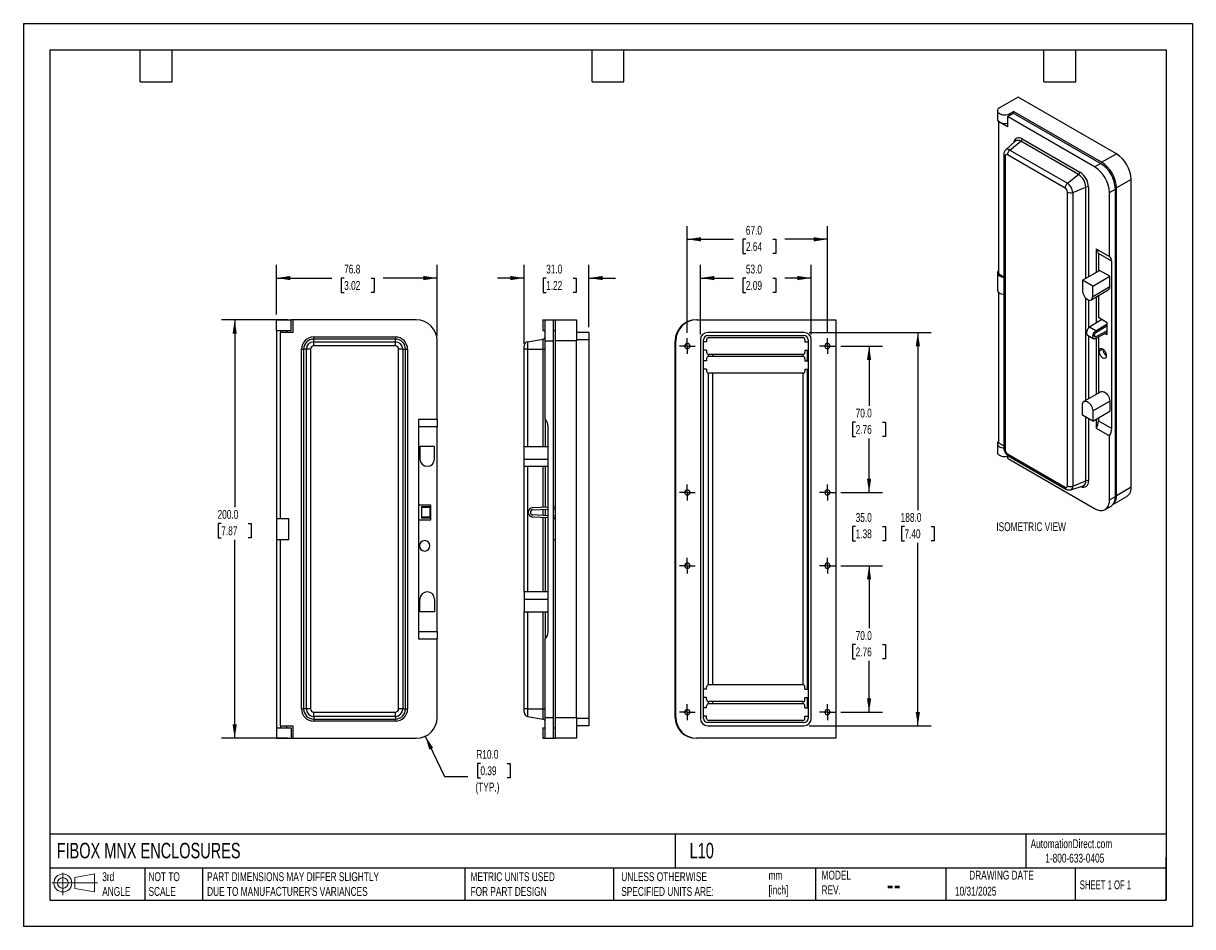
# Model space of a CAD drawing. Header units: millimetres. Extents: x 0 to 559, y 0 to 432.
import ezdxf

# ---------------------------------------------------------------- set-up
doc = ezdxf.new("R2010")
doc.units = ezdxf.units.MM
doc.header["$LTSCALE"] = 2
doc.linetypes.add('CENTERX2', pattern=[20.32, 12.7, -2.54, 2.54, -2.54])
doc.layers.add('CENTER', color=40, linetype='CENTERX2')
doc.layers.add('DIMENSIONS', color=140, linetype='Continuous', lineweight=25)
doc.layers.add('TEXT', color=140, linetype='Continuous', lineweight=25)
doc.styles.add('SLDTEXTSTYLE0', font='TXT', dxfattribs={"width": 0.7})
doc.styles.add('SLDTEXTSTYLE1', font='TXT', dxfattribs={"width": 0.65})
doc.dimstyles.new('SLDDIMSTYLE0', dxfattribs={"dimtxt": 4.316016, "dimasz": 6.604, "dimexe": 0, "dimexo": 0.0625, "dimgap": 1.079004, "dimtad": 0, "dimtih": 1, "dimtoh": 1, "dimdec": 1, "dimrnd": 1e-09, "dimzin": 4, "dimdsep": 46, "dimtxsty": 'SLDTEXTSTYLE0', "dimsah": 1, "dimcen": 0.09, "dimadec": 0, "dimazin": 1, "dimtfac": 1, "dimtdec": 1, "dimtofl": 0, "dimtmove": 0, "dimatfit": 3, "dimfxl": 0, "dimfrac": 2, "dimtolj": 1, "dimtzin": 12, "dimarcsym": 0})
doc.dimstyles.new('SLDDIMSTYLE1', dxfattribs={"dimtxt": 4.316016, "dimasz": 6.604, "dimexe": 0, "dimexo": 0.0625, "dimgap": 1.079004, "dimtad": 0, "dimtih": 1, "dimtoh": 1, "dimdec": 1, "dimrnd": 1e-09, "dimzin": 12, "dimdsep": 46, "dimtxsty": 'SLDTEXTSTYLE0', "dimsah": 1, "dimcen": 0.09, "dimadec": 0, "dimazin": 3, "dimtfac": 1, "dimtdec": 1, "dimtofl": 0, "dimtmove": 0, "dimatfit": 3, "dimfxl": 0, "dimfrac": 2, "dimtolj": 1, "dimtzin": 12, "dimarcsym": 0})
doc.dimstyles.new('SLDDIMSTYLE2', dxfattribs={"dimtxt": 4.316016, "dimasz": 6.604, "dimexe": 0, "dimexo": 0.0625, "dimgap": 1.079004, "dimtad": 0, "dimtih": 1, "dimtoh": 1, "dimdec": 1, "dimrnd": 1e-09, "dimzin": 4, "dimdsep": 46, "dimtxsty": 'SLDTEXTSTYLE0', "dimsah": 1, "dimcen": 0, "dimadec": 0, "dimazin": 1, "dimtfac": 1, "dimtdec": 1, "dimtofl": 0, "dimtmove": 0, "dimatfit": 3, "dimfxl": 0, "dimfrac": 2, "dimtolj": 1, "dimtzin": 12, "dimarcsym": 0})
doc.dimstyles.new('SLDDIMSTYLE3', dxfattribs={"dimtxt": 4.316016, "dimasz": 6.604, "dimexe": 0, "dimexo": 0.0625, "dimgap": 1.079004, "dimtad": 0, "dimtih": 1, "dimtoh": 1, "dimdec": 1, "dimrnd": 1e-09, "dimzin": 4, "dimdsep": 46, "dimtxsty": 'SLDTEXTSTYLE0', "dimsah": 1, "dimcen": 0.09, "dimadec": 0, "dimazin": 1, "dimtfac": 1, "dimtdec": 1, "dimtmove": 0, "dimatfit": 0, "dimfxl": 0, "dimfrac": 2, "dimtolj": 1, "dimtzin": 12, "dimarcsym": 0})

# ---------------------------------------------------------------- blocks, each defined once
blk = doc.blocks.new('Block11')
at = {"color": 7, "linetype": 'Continuous', "lineweight": 18}
for p, q in [((0, 5.76), (21.75, 5.76)), ((5.18, 10.62), (5.18, 0)), ((10.96, 8.33), (20.35, 10.06)), ((10.96, 3.19), (10.96, 8.33)), ((20.35, 10.06), (20.35, 1.46)), ((10.96, 3.19), (20.35, 1.46))]:
    blk.add_line(p, q, dxfattribs=at)
for radius in [4.3, 2.57]:
    blk.add_circle((5.18, 5.76), radius, dxfattribs=at)
blk = doc.blocks.new('Block12')
at = {"color": 7, "linetype": 'Continuous'}
blk.add_blockref('Block11', (0, 0), dxfattribs=at)
blk = doc.blocks.new('_D')
at = {"layer": 'DIMENSIONS'}
for p, q in [((126.25, 290.05), (94.64, 290.05)), ((100.99, 290.05), (100.99, 200.59)), ((94.58, 192.77), (93.13, 192.77)), ((93.13, 192.77), (93.13, 185.91)), ((107.41, 192.77), (108.86, 192.77)), ((108.86, 192.77), (108.86, 185.91)), ((93.13, 185.91), (94.58, 185.91)), ((100.99, 90.05), (100.99, 184.94)), ((108.86, 185.91), (107.41, 185.91)), ((126.25, 90.05), (94.64, 90.05))]:
    blk.add_line(p, q, dxfattribs=at)
for points in [[(100.99, 290.05), (99.98, 283.45), (102.01, 283.45)], [(100.99, 90.05), (102.01, 96.66), (99.98, 96.66)]]:
    blk.add_solid(points, dxfattribs=at)
at = {"layer": 'DIMENSIONS', "char_height": 4.233, "attachment_point": 1, "style": 'SLDTEXTSTYLE0'}
for s, insert in [('200.0', (92.79, 199.19)), ('7.87', (94.58, 191.36))]:
    blk.add_mtext(s, dxfattribs=dict(at, insert=insert))
blk = doc.blocks.new('_D_1')
at = {"layer": 'DIMENSIONS'}
for p, q in [((120.99, 292.59), (120.99, 316.4)), ((197.79, 282.59), (197.79, 316.4)), ((120.99, 310.05), (147.47, 310.05)), ((153.32, 310.05), (151.87, 310.05)), ((151.87, 310.05), (151.87, 303.19)), ((166.14, 310.05), (167.59, 310.05)), ((167.59, 310.05), (167.59, 303.19)), ((197.79, 310.05), (171.99, 310.05)), ((151.87, 303.19), (153.32, 303.19)), ((167.59, 303.19), (166.14, 303.19))]:
    blk.add_line(p, q, dxfattribs=at)
for points in [[(120.99, 310.05), (127.6, 309.04), (127.6, 311.07)], [(197.79, 310.05), (191.19, 311.07), (191.19, 309.04)]]:
    blk.add_solid(points, dxfattribs=at)
at = {"layer": 'DIMENSIONS', "char_height": 4.233, "attachment_point": 1, "style": 'SLDTEXTSTYLE0'}
for s, insert in [('76.8', (153.32, 316.47)), ('3.02', (153.32, 308.65))]:
    blk.add_mtext(s, dxfattribs=dict(at, insert=insert))
blk = doc.blocks.new('_D_2')
at = {"layer": 'DIMENSIONS'}
for p, q in [((192.09, 91.02), (201.24, 71.78)), ((218.43, 78.04), (216.98, 78.04)), ((216.98, 78.04), (216.98, 71.19)), ((231.26, 78.04), (232.7, 78.04)), ((232.7, 78.04), (232.7, 71.19)), ((201.24, 71.78), (212.36, 71.78)), ((216.98, 71.19), (218.43, 71.19)), ((232.7, 71.19), (231.26, 71.19))]:
    blk.add_line(p, q, dxfattribs=at)
blk.add_solid([(192.09, 91.02), (194.01, 84.62), (195.84, 85.49)], dxfattribs=at)
at = {"layer": 'DIMENSIONS', "char_height": 4.233, "attachment_point": 1, "style": 'SLDTEXTSTYLE0'}
for s, insert in [('R10.0', (216.47, 84.47)), ('0.39', (218.43, 76.64)), ('(TYP.)', (216.07, 68.82))]:
    blk.add_mtext(s, dxfattribs=dict(at, insert=insert))
blk = doc.blocks.new('_D_3')
at = {"layer": 'DIMENSIONS'}
for p, q in [((239.31, 278.59), (239.31, 316.4)), ((270.31, 286.59), (270.31, 316.4)), ((239.31, 310.05), (226.61, 310.05)), ((249.85, 310.05), (248.41, 310.05)), ((248.41, 310.05), (248.41, 303.19)), ((262.68, 310.05), (264.13, 310.05)), ((264.13, 310.05), (264.13, 303.19)), ((270.31, 310.05), (283.01, 310.05)), ((248.41, 303.19), (249.85, 303.19)), ((264.13, 303.19), (262.68, 303.19))]:
    blk.add_line(p, q, dxfattribs=at)
for points in [[(239.31, 310.05), (232.71, 311.07), (232.71, 309.04)], [(270.31, 310.05), (276.91, 309.04), (276.91, 311.07)]]:
    blk.add_solid(points, dxfattribs=at)
at = {"layer": 'DIMENSIONS', "char_height": 4.233, "attachment_point": 1, "style": 'SLDTEXTSTYLE0'}
for s, insert in [('31.0', (249.85, 316.47)), ('1.22', (249.85, 308.65))]:
    blk.add_mtext(s, dxfattribs=dict(at, insert=insert))
blk = doc.blocks.new('_D_4')
at = {"layer": 'DIMENSIONS'}
for p, q in [((317.29, 283.88), (317.29, 334.94)), ((384.29, 283.88), (384.29, 334.94)), ((317.29, 328.59), (339.45, 328.59)), ((345.3, 328.59), (343.85, 328.59)), ((343.85, 328.59), (343.85, 321.73)), ((358.13, 328.59), (359.58, 328.59)), ((359.58, 328.59), (359.58, 321.73)), ((384.29, 328.59), (363.97, 328.59)), ((343.85, 321.73), (345.3, 321.73)), ((359.58, 321.73), (358.13, 321.73))]:
    blk.add_line(p, q, dxfattribs=at)
for points in [[(317.29, 328.59), (323.9, 327.57), (323.9, 329.6)], [(384.29, 328.59), (377.69, 329.6), (377.69, 327.57)]]:
    blk.add_solid(points, dxfattribs=at)
at = {"layer": 'DIMENSIONS', "char_height": 4.233, "attachment_point": 1, "style": 'SLDTEXTSTYLE0'}
for s, insert in [('67.0', (345.3, 335.01)), ('2.64', (345.3, 327.18))]:
    blk.add_mtext(s, dxfattribs=dict(at, insert=insert))
blk = doc.blocks.new('_D_5')
at = {"layer": 'DIMENSIONS'}
for p, q in [((323.54, 283.09), (323.54, 316.4)), ((376.54, 283.09), (376.54, 316.4)), ((323.54, 310.05), (339.45, 310.05)), ((345.3, 310.05), (343.85, 310.05)), ((343.85, 310.05), (343.85, 303.19)), ((358.13, 310.05), (359.58, 310.05)), ((359.58, 310.05), (359.58, 303.19)), ((376.54, 310.05), (363.97, 310.05)), ((343.85, 303.19), (345.3, 303.19)), ((359.58, 303.19), (358.13, 303.19))]:
    blk.add_line(p, q, dxfattribs=at)
for points in [[(323.54, 310.05), (330.15, 309.04), (330.15, 311.07)], [(376.54, 310.05), (369.94, 311.07), (369.94, 309.04)]]:
    blk.add_solid(points, dxfattribs=at)
at = {"layer": 'DIMENSIONS', "char_height": 4.233, "attachment_point": 1, "style": 'SLDTEXTSTYLE0'}
for s, insert in [('53.0', (345.3, 316.47)), ('2.09', (345.3, 308.65))]:
    blk.add_mtext(s, dxfattribs=dict(at, insert=insert))
blk = doc.blocks.new('_D_6')
at = {"layer": 'DIMENSIONS'}
for p, q in [((390.62, 277.55), (410.52, 277.55)), ((404.17, 277.55), (404.17, 249.04)), ((397.76, 241.22), (396.31, 241.22)), ((396.31, 241.22), (396.31, 234.36)), ((410.58, 241.22), (412.03, 241.22)), ((412.03, 241.22), (412.03, 234.36)), ((396.31, 234.36), (397.76, 234.36)), ((404.17, 207.55), (404.17, 233.39)), ((412.03, 234.36), (410.58, 234.36)), ((390.62, 207.55), (410.52, 207.55))]:
    blk.add_line(p, q, dxfattribs=at)
for points in [[(404.17, 277.55), (403.16, 270.95), (405.19, 270.95)], [(404.17, 207.55), (405.19, 214.16), (403.16, 214.16)]]:
    blk.add_solid(points, dxfattribs=at)
at = {"layer": 'DIMENSIONS', "char_height": 4.233, "attachment_point": 1, "style": 'SLDTEXTSTYLE0'}
for s, insert in [('70.0', (397.76, 247.64)), ('2.76', (397.76, 239.82))]:
    blk.add_mtext(s, dxfattribs=dict(at, insert=insert))
blk = doc.blocks.new('_D_7')
at = {"layer": 'DIMENSIONS'}
for p, q in [((404.17, 207.55), (404.17, 220.25)), ((390.62, 207.55), (410.52, 207.55)), ((397.76, 191.31), (396.31, 191.31)), ((396.31, 191.31), (396.31, 184.45)), ((410.58, 191.31), (412.03, 191.31)), ((412.03, 191.31), (412.03, 184.45)), ((396.31, 184.45), (397.76, 184.45)), ((412.03, 184.45), (410.58, 184.45)), ((390.62, 172.55), (410.52, 172.55)), ((404.17, 172.55), (404.17, 159.85))]:
    blk.add_line(p, q, dxfattribs=at)
for points in [[(404.17, 207.55), (405.19, 214.16), (403.16, 214.16)], [(404.17, 172.55), (403.16, 165.95), (405.19, 165.95)]]:
    blk.add_solid(points, dxfattribs=at)
at = {"layer": 'DIMENSIONS', "char_height": 4.233, "attachment_point": 1, "style": 'SLDTEXTSTYLE0'}
for s, insert in [('35.0', (397.76, 197.73)), ('1.38', (397.76, 189.91))]:
    blk.add_mtext(s, dxfattribs=dict(at, insert=insert))
blk = doc.blocks.new('_D_8')
at = {"layer": 'DIMENSIONS'}
for p, q in [((390.62, 172.55), (410.52, 172.55)), ((404.17, 172.55), (404.17, 142.67)), ((397.76, 134.84), (396.31, 134.84)), ((396.31, 134.84), (396.31, 127.98)), ((410.58, 134.84), (412.03, 134.84)), ((412.03, 134.84), (412.03, 127.98)), ((396.31, 127.98), (397.76, 127.98)), ((404.17, 102.55), (404.17, 127.02)), ((412.03, 127.98), (410.58, 127.98)), ((390.62, 102.55), (410.52, 102.55))]:
    blk.add_line(p, q, dxfattribs=at)
for points in [[(404.17, 172.55), (403.16, 165.95), (405.19, 165.95)], [(404.17, 102.55), (405.19, 109.16), (403.16, 109.16)]]:
    blk.add_solid(points, dxfattribs=at)
at = {"layer": 'DIMENSIONS', "char_height": 4.233, "attachment_point": 1, "style": 'SLDTEXTSTYLE0'}
for s, insert in [('70.0', (397.76, 141.27)), ('2.76', (397.76, 133.44))]:
    blk.add_mtext(s, dxfattribs=dict(at, insert=insert))
blk = doc.blocks.new('_D_9')
at = {"layer": 'DIMENSIONS'}
for p, q in [((375.58, 284.05), (433.84, 284.05)), ((427.49, 284.05), (427.49, 199.14)), ((421.07, 191.31), (419.62, 191.31)), ((419.62, 191.31), (419.62, 184.45)), ((433.9, 191.31), (435.35, 191.31)), ((435.35, 191.31), (435.35, 184.45)), ((419.62, 184.45), (421.07, 184.45)), ((435.35, 184.45), (433.9, 184.45)), ((427.49, 96.05), (427.49, 183.48)), ((375.58, 96.05), (433.84, 96.05))]:
    blk.add_line(p, q, dxfattribs=at)
for points in [[(427.49, 284.05), (426.47, 277.45), (428.5, 277.45)], [(427.49, 96.05), (428.5, 102.66), (426.47, 102.66)]]:
    blk.add_solid(points, dxfattribs=at)
at = {"layer": 'DIMENSIONS', "char_height": 4.233, "attachment_point": 1, "style": 'SLDTEXTSTYLE0'}
for s, insert in [('188.0', (419.28, 197.73)), ('7.40', (421.07, 189.91))]:
    blk.add_mtext(s, dxfattribs=dict(at, insert=insert))
blk = doc.blocks.new('SW_CENTERMARKSYMBOL_0')
at = {"layer": 'CENTER', "color": 0}
for p, q in [((-2.54, 0), (-3.79, 0)), ((0, 0), (-2.54, 0)), ((0, 2.54), (0, 3.79)), ((0, 0), (0, 2.54)), ((0, 0), (0, -2.54)), ((0, 0), (2.54, 0)), ((2.54, 0), (3.79, 0)), ((0, -2.54), (0, -3.79))]:
    blk.add_line(p, q, dxfattribs=at)
blk = doc.blocks.new('SW_CENTERMARKSYMBOL_1')
at = {"layer": 'CENTER', "color": 0}
for p, q in [((-2.54, 0), (-3.79, 0)), ((0, 0), (-2.54, 0)), ((0, 2.54), (0, 3.79)), ((0, 0), (0, 2.54)), ((0, 0), (0, -2.54)), ((0, 0), (2.54, 0)), ((2.54, 0), (3.79, 0)), ((0, -2.54), (0, -3.79))]:
    blk.add_line(p, q, dxfattribs=at)
blk = doc.blocks.new('SW_CENTERMARKSYMBOL_2')
at = {"layer": 'CENTER', "color": 0}
for p, q in [((-2.54, 0), (-3.79, 0)), ((0, 0), (-2.54, 0)), ((0, 2.54), (0, 3.79)), ((0, 0), (0, 2.54)), ((0, 0), (0, -2.54)), ((0, 0), (2.54, 0)), ((2.54, 0), (3.79, 0)), ((0, -2.54), (0, -3.79))]:
    blk.add_line(p, q, dxfattribs=at)
blk = doc.blocks.new('SW_CENTERMARKSYMBOL_3')
at = {"layer": 'CENTER', "color": 0}
for p, q in [((-2.54, 0), (-3.79, 0)), ((0, 0), (-2.54, 0)), ((0, 2.54), (0, 3.79)), ((0, 0), (0, 2.54)), ((0, 0), (0, -2.54)), ((0, 0), (2.54, 0)), ((2.54, 0), (3.79, 0)), ((0, -2.54), (0, -3.79))]:
    blk.add_line(p, q, dxfattribs=at)
blk = doc.blocks.new('SW_CENTERMARKSYMBOL_4')
at = {"layer": 'CENTER', "color": 0}
for p, q in [((-2.54, 0), (-3.79, 0)), ((0, 0), (-2.54, 0)), ((0, 2.54), (0, 3.79)), ((0, 0), (0, 2.54)), ((0, 0), (0, -2.54)), ((0, 0), (2.54, 0)), ((2.54, 0), (3.79, 0)), ((0, -2.54), (0, -3.79))]:
    blk.add_line(p, q, dxfattribs=at)
blk = doc.blocks.new('SW_CENTERMARKSYMBOL_5')
at = {"layer": 'CENTER', "color": 0}
for p, q in [((-2.54, 0), (-3.79, 0)), ((0, 0), (-2.54, 0)), ((0, 2.54), (0, 3.79)), ((0, 0), (0, 2.54)), ((0, 0), (0, -2.54)), ((0, 0), (2.54, 0)), ((2.54, 0), (3.79, 0)), ((0, -2.54), (0, -3.79))]:
    blk.add_line(p, q, dxfattribs=at)
blk = doc.blocks.new('SW_CENTERMARKSYMBOL_6')
at = {"layer": 'CENTER', "color": 0}
for p, q in [((-2.54, 0), (-3.79, 0)), ((0, 0), (-2.54, 0)), ((0, 2.54), (0, 3.79)), ((0, 0), (0, 2.54)), ((0, 0), (0, -2.54)), ((0, 0), (2.54, 0)), ((2.54, 0), (3.79, 0)), ((0, -2.54), (0, -3.79))]:
    blk.add_line(p, q, dxfattribs=at)
blk = doc.blocks.new('SW_CENTERMARKSYMBOL_7')
at = {"layer": 'CENTER', "color": 0}
for p, q in [((-2.54, 0), (-3.79, 0)), ((0, 0), (-2.54, 0)), ((0, 2.54), (0, 3.79)), ((0, 0), (0, 2.54)), ((0, 0), (0, -2.54)), ((0, 0), (2.54, 0)), ((2.54, 0), (3.79, 0)), ((0, -2.54), (0, -3.79))]:
    blk.add_line(p, q, dxfattribs=at)

msp = doc.modelspace()

# ---------------------------------------------------------------- linework, layer by layer
at = {"color": 7, "linetype": 'Continuous'}
for p, q in [((0, 431.81), (0, 0.01)), ((0, 431.81), (558.8, 431.81)), ((558.8, 431.81), (558.8, 0.01)), ((558.8, 0.01), (0, 0.01))]:
    msp.add_line(p, q, dxfattribs=at)
for p, q in [((475.37, 396.61), (466.53, 391.51)), ((522.39, 369.47), (475.37, 396.61)), ((465.5, 390.08), (465.5, 386)), ((470.28, 387.3), (473.1, 388.94)), ((470.28, 387.3), (470.28, 382.4)), ((511.99, 363.22), (470.28, 387.3)), ((471.48, 388.65), (473.25, 389.67)), ((471.48, 388), (471.48, 388.65)), ((514.82, 364.85), (473.1, 388.94)), ((473.25, 388.86), (473.25, 389.67)), ((515.32, 365.38), (473.25, 389.67)), ((466.03, 384.85), (466.08, 384.88)), ((466.03, 384.85), (466.03, 312.18)), ((470.28, 382.4), (466.03, 384.85)), ((474.05, 375.45), (469.47, 371.29)), ((471.44, 371.26), (476.76, 375.42)), ((504.34, 359.5), (476.76, 375.42)), ((477.35, 376.56), (504.92, 360.64)), ((468.59, 369.16), (468.59, 228.72)), ((497.85, 353.06), (470.28, 368.98)), ((471.44, 371.26), (499.02, 355.34)), ((515.32, 365.38), (522.39, 369.47)), ((522.49, 369.41), (522.92, 369.16)), ((522.92, 369.16), (522.9, 369.15)), ((469.17, 368.34), (469.17, 227.9)), ((511.99, 363.22), (514.82, 364.85)), ((499.02, 355.34), (504.34, 359.5)), ((501.52, 351.02), (507.77, 353.55)), ((507.77, 309.99), (507.77, 353.55)), ((509.05, 353.49), (509.05, 310.73)), ((519.07, 350.97), (521.89, 352.61)), ((521.89, 205.63), (521.89, 352.61)), ((529.46, 357.22), (522.39, 353.14)), ((522.39, 206.16), (522.39, 353.14)), ((529.46, 210.24), (529.46, 357.22)), ((498.95, 210.71), (498.95, 351.15)), ((501.52, 351.02), (501.52, 210.58)), ((519.07, 320.35), (519.07, 350.97)), ((512.7, 324.03), (519.07, 320.35)), ((512.7, 324.03), (512.7, 312.84)), ((520.13, 318.05), (513.76, 321.72)), ((513.76, 321.72), (513.76, 313.45)), ((506.13, 309.04), (514.26, 313.74)), ((519.21, 310.88), (514.26, 313.74)), ((520.13, 238.14), (520.13, 318.05)), ((465.5, 312.51), (465.5, 304.34)), ((466.03, 312.18), (468.59, 310.71)), ((506.13, 309.04), (506.13, 304.14)), ((511.08, 306.19), (506.13, 309.04)), ((511.08, 306.19), (519.21, 310.88)), ((519.21, 305.98), (519.21, 310.88)), ((466.03, 303.27), (466.03, 231.34)), ((510.35, 299.68), (518.48, 304.38)), ((511.08, 301.29), (511.08, 306.19)), ((511.08, 301.29), (519.21, 305.98)), ((507.77, 251.57), (507.77, 300.5)), ((509.05, 299.64), (509.05, 286.1)), ((512.7, 301.04), (512.7, 288.51)), ((513.76, 301.65), (513.76, 291.16)), ((518, 288.71), (513.76, 291.16)), ((120.99, 285.05), (120.99, 290.05)), ((120.99, 290.05), (127.99, 290.05)), ((120.99, 285.05), (127.99, 285.05)), ((120.99, 285.05), (120.99, 195.05)), ((123.04, 285.05), (123.04, 284.05)), ((125.94, 285.05), (125.94, 284.05)), ((127.99, 285.05), (127.99, 290.05)), ((128.79, 290.05), (127.99, 290.05)), ((128.79, 290.05), (128.79, 284.05)), ((187.79, 290.05), (128.79, 290.05)), ((248.31, 290.05), (248.31, 285.05)), ((248.31, 290.05), (249.31, 290.05)), ((248.31, 285.05), (249.31, 285.05)), ((249.31, 290.05), (253.31, 290.05)), ((249.31, 280.05), (249.31, 290.05)), ((253.31, 280.05), (253.31, 290.05)), ((253.31, 290.05), (254.31, 290.05)), ((253.31, 285.05), (254.31, 285.05)), ((254.31, 290.05), (264.31, 290.05)), ((254.31, 280.05), (254.31, 290.05)), ((264.31, 290.05), (264.31, 280.05)), ((321.79, 290.05), (388.29, 290.05)), ((388.29, 290.05), (388.29, 90.05)), ((515.4, 290.21), (509.59, 286.55)), ((512.59, 284.81), (509.59, 286.55)), ((512.59, 284.81), (518, 288.22)), ((512.63, 284.01), (518, 287.41)), ((518, 287.28), (517.9, 287.34)), ((518, 283), (518, 288.71)), ((122.79, 284.05), (122.79, 195.05)), ((128.79, 284.05), (122.79, 284.05)), ((138.79, 281.89), (177.79, 281.89)), ((138.79, 281.89), (138.79, 280.91)), ((138.79, 279.58), (138.79, 280.91)), ((177.79, 280.91), (138.79, 280.91)), ((138.79, 277.61), (138.79, 279.58)), ((138.79, 279.58), (177.79, 279.58)), ((177.79, 281.89), (177.79, 280.91)), ((177.79, 279.58), (177.79, 280.91)), ((177.79, 277.61), (177.79, 279.58)), ((197.79, 242.55), (197.79, 280.05)), ((240.96, 279.58), (248.48, 280.91)), ((240.96, 279.58), (240.96, 276.05)), ((248.48, 276.05), (248.48, 280.91)), ((249.31, 280.05), (253.31, 280.05)), ((249.31, 242.55), (249.31, 280.05)), ((253.31, 100.05), (253.31, 280.05)), ((264.31, 280.05), (254.31, 280.05)), ((254.31, 100.05), (254.31, 280.05)), ((270.31, 284.05), (264.31, 284.05)), ((270.31, 280.55), (264.31, 280.55)), ((264.31, 100.05), (264.31, 280.05)), ((270.31, 284.05), (270.31, 280.55)), ((270.31, 280.55), (270.31, 99.55)), ((311.49, 100.05), (311.49, 280.05)), ((311.79, 100.05), (311.79, 280.05)), ((323.54, 280.55), (323.54, 99.55)), ((325.04, 99.55), (325.04, 280.55)), ((326.54, 279.55), (325.04, 279.55)), ((326.54, 280.55), (326.54, 279.55)), ((373.04, 284.05), (327.04, 284.05)), ((327.04, 282.55), (373.04, 282.55)), ((372.54, 281.55), (327.54, 281.55)), ((373.54, 280.55), (373.54, 279.55)), ((373.54, 279.55), (375.04, 279.55)), ((375.04, 280.55), (375.04, 99.55)), ((376.54, 99.55), (376.54, 280.55)), ((508.54, 282.8), (511.54, 281.07)), ((509.05, 282.5), (509.05, 252.31)), ((512.63, 281.97), (511.78, 282.46)), ((518, 283.97), (512.59, 281.14)), ((518, 284.79), (512.63, 281.97)), ((512.7, 281.19), (512.7, 254.42)), ((513.76, 281.75), (513.76, 255.03)), ((517.12, 283.51), (518, 283)), ((132.96, 276.05), (133.94, 276.05)), ((132.96, 104.05), (132.96, 276.05)), ((135.27, 276.05), (133.94, 276.05)), ((133.94, 276.05), (133.94, 104.05)), ((137.24, 276.05), (135.27, 276.05)), ((135.27, 104.05), (135.27, 276.05)), ((137.24, 276.05), (137.24, 104.05)), ((177.79, 277.61), (138.79, 277.61)), ((181.32, 276.05), (179.35, 276.05)), ((179.35, 104.05), (179.35, 276.05)), ((181.32, 276.05), (181.32, 104.05)), ((181.32, 276.05), (182.65, 276.05)), ((182.65, 104.05), (182.65, 276.05)), ((182.65, 276.05), (183.63, 276.05)), ((183.63, 276.05), (183.63, 104.05)), ((239.31, 276.05), (239.31, 277.61)), ((239.31, 229.55), (239.31, 276.05)), ((240.96, 276.05), (239.31, 276.05)), ((240.96, 276.05), (248.48, 276.05)), ((240.96, 276.05), (240.96, 229.55)), ((248.48, 276.05), (249.31, 276.05)), ((248.48, 229.55), (248.48, 276.05)), ((326.54, 275.55), (325.04, 275.55)), ((326.54, 275.55), (326.54, 274.55)), ((373.54, 275.55), (375.04, 275.55)), ((373.54, 275.55), (373.54, 274.55)), ((374.52, 275.55), (374.52, 270.55)), ((515.88, 276.05), (514.12, 275.03)), ((326.54, 270.55), (325.04, 270.55)), ((326.54, 271.55), (326.54, 270.55)), ((327.46, 272.55), (327.46, 273.55)), ((372.54, 273.55), (327.54, 273.55)), ((372.54, 272.55), (327.54, 272.55)), ((329.49, 272.55), (329.49, 273.55)), ((372.49, 273.55), (372.49, 272.55)), ((373.54, 271.55), (373.54, 270.55)), ((373.54, 270.55), (375.04, 270.55)), ((326.54, 266.55), (325.04, 266.55)), ((326.54, 266.55), (326.54, 265.55)), ((327.46, 115.55), (327.46, 264.55)), ((372.54, 264.55), (327.54, 264.55)), ((329.49, 115.55), (329.49, 264.55)), ((372.49, 264.55), (372.49, 115.55)), ((373.54, 266.55), (375.04, 266.55)), ((373.54, 266.55), (373.54, 265.55)), ((374.52, 266.55), (374.52, 113.55)), ((514.98, 255.73), (506.85, 251.04)), ((506.13, 244.54), (506.13, 249.44)), ((511.08, 246.58), (519.21, 251.27)), ((511.08, 246.58), (511.08, 241.68)), ((511.08, 241.68), (519.21, 246.37)), ((519.21, 251.27), (519.21, 246.37)), ((188.79, 242.55), (197.79, 242.55)), ((188.79, 242.55), (188.79, 137.55)), ((197.79, 242.55), (197.79, 238.98)), ((249.31, 242.55), (249.31, 229.55)), ((511.08, 241.68), (506.13, 244.54)), ((507.77, 213.11), (507.77, 243.59)), ((509.05, 242.85), (509.05, 213.04)), ((512.7, 242.62), (512.7, 238.29)), ((513.76, 243.23), (513.76, 241.82)), ((513.76, 241.82), (520.13, 238.14)), ((197.79, 238.98), (188.79, 238.98)), ((197.79, 141.12), (197.79, 238.98)), ((250.81, 141.12), (250.81, 238.98)), ((512.7, 238.29), (519.07, 234.62)), ((189.49, 229.55), (189.49, 223.55)), ((196.49, 229.55), (189.49, 229.55)), ((196.49, 223.55), (196.49, 229.55)), ((239.31, 223.55), (239.31, 229.55)), ((239.31, 229.55), (250.81, 229.55)), ((465.5, 230.85), (465.5, 226.77)), ((466.03, 231.34), (468.59, 229.87)), ((519.07, 204), (519.07, 234.62)), ((239.31, 220.05), (239.31, 223.55)), ((239.31, 223.55), (250.81, 223.55)), ((470.28, 225.99), (497.85, 210.07)), ((470.28, 225.35), (470.28, 224)), ((470.28, 224), (511.99, 199.91)), ((470.69, 225.07), (498.27, 209.16)), ((239.31, 220.05), (250.81, 220.05)), ((239.31, 160.05), (239.31, 220.05)), ((240.96, 220.05), (240.96, 160.05)), ((248.48, 200.53), (248.48, 220.05)), ((249.31, 220.05), (249.31, 200.57)), ((501.52, 210.58), (507.77, 213.11)), ((500.55, 208.86), (506.44, 210.74)), ((522.39, 206.16), (529.46, 210.24)), ((194.79, 201.55), (188.79, 201.55)), ((194.79, 194.55), (194.79, 201.55)), ((519.07, 204), (521.89, 205.63)), ((520.74, 201.82), (527.39, 205.66)), ((190.24, 200.8), (194.49, 200.8)), ((190.24, 200.8), (190.24, 200.3)), ((194.49, 200.3), (190.24, 200.3)), ((190.24, 200.3), (190.24, 195.8)), ((194.49, 195.8), (190.24, 195.8)), ((190.24, 195.8), (190.24, 195.3)), ((194.49, 200.3), (194.49, 200.8)), ((194.49, 195.8), (194.49, 200.3)), ((194.49, 195.3), (194.49, 195.8)), ((243.46, 200.3), (250.81, 200.64)), ((250.81, 195.46), (243.46, 195.8)), ((243.5, 199.3), (250.81, 199.64)), ((250.81, 196.46), (243.5, 196.8)), ((248.48, 196.57), (248.48, 199.53)), ((249.31, 199.57), (249.31, 196.53)), ((253.31, 200.76), (254.31, 200.8)), ((253.31, 199.76), (254.31, 199.8)), ((254.31, 196.3), (253.31, 196.35)), ((516.99, 199.42), (519.82, 201.05)), ((120.99, 195.05), (120.99, 185.05)), ((120.99, 195.05), (126.94, 195.05)), ((126.94, 185.05), (126.94, 195.05)), ((188.79, 194.55), (194.79, 194.55)), ((194.49, 195.3), (190.24, 195.3)), ((248.48, 160.05), (248.48, 195.57)), ((249.31, 195.53), (249.31, 160.05)), ((254.31, 195.3), (253.31, 195.35)), ((253.31, 195.05), (254.31, 195.05)), ((120.99, 185.05), (126.94, 185.05)), ((120.99, 185.05), (120.99, 95.05)), ((122.79, 185.05), (122.79, 96.05)), ((253.31, 185.05), (254.31, 185.05)), ((189.49, 150.55), (189.49, 156.55)), ((196.49, 156.55), (196.49, 150.55)), ((250.81, 160.05), (239.31, 160.05)), ((239.31, 160.05), (239.31, 156.55)), ((239.31, 156.55), (239.31, 150.55)), ((239.31, 156.55), (250.81, 156.55)), ((196.49, 150.55), (189.49, 150.55)), ((239.31, 150.55), (250.81, 150.55)), ((239.31, 104.05), (239.31, 150.55)), ((240.96, 150.55), (240.96, 104.05)), ((248.48, 104.05), (248.48, 150.55)), ((249.31, 150.55), (249.31, 137.55)), ((188.79, 141.12), (197.79, 141.12)), ((197.79, 141.12), (197.79, 137.55)), ((188.79, 137.55), (197.79, 137.55)), ((197.79, 100.05), (197.79, 137.55)), ((249.31, 100.05), (249.31, 137.55)), ((326.54, 113.55), (325.04, 113.55)), ((326.54, 113.55), (326.54, 114.55)), ((372.54, 115.55), (327.54, 115.55)), ((373.54, 113.55), (373.54, 114.55)), ((373.54, 113.55), (375.04, 113.55)), ((326.54, 109.55), (325.04, 109.55)), ((326.54, 108.55), (326.54, 109.55)), ((327.46, 106.55), (327.46, 107.55)), ((372.54, 107.55), (327.54, 107.55)), ((372.54, 106.55), (327.54, 106.55)), ((329.49, 106.55), (329.49, 107.55)), ((372.49, 107.55), (372.49, 106.55)), ((373.54, 109.55), (375.04, 109.55)), ((373.54, 108.55), (373.54, 109.55)), ((374.52, 109.55), (374.52, 104.55)), ((132.96, 104.05), (133.94, 104.05)), ((135.27, 104.05), (133.94, 104.05)), ((137.24, 104.05), (135.27, 104.05)), ((138.79, 102.49), (177.79, 102.49)), ((138.79, 100.52), (138.79, 102.49)), ((177.79, 100.52), (177.79, 102.49)), ((181.32, 104.05), (179.35, 104.05)), ((181.32, 104.05), (182.65, 104.05)), ((182.65, 104.05), (183.63, 104.05)), ((239.31, 102.49), (239.31, 104.05)), ((240.96, 104.05), (239.31, 104.05)), ((240.96, 104.05), (240.96, 100.52)), ((240.96, 104.05), (248.48, 104.05)), ((248.48, 99.2), (248.48, 104.05)), ((248.48, 104.05), (249.31, 104.05)), ((326.54, 104.55), (325.04, 104.55)), ((326.54, 104.55), (326.54, 105.55)), ((373.54, 104.55), (373.54, 105.55)), ((373.54, 104.55), (375.04, 104.55)), ((120.99, 95.05), (120.99, 90.05)), ((120.99, 95.05), (127.99, 95.05)), ((122.79, 96.05), (128.79, 96.05)), ((123.04, 95.05), (123.04, 96.05)), ((125.94, 95.05), (125.94, 96.05)), ((127.99, 95.05), (127.99, 90.05)), ((128.79, 96.05), (128.79, 90.05)), ((177.79, 100.52), (138.79, 100.52)), ((138.79, 100.52), (138.79, 99.2)), ((138.79, 99.2), (177.79, 99.2)), ((138.79, 99.2), (138.79, 98.21)), ((177.79, 98.21), (138.79, 98.21)), ((177.79, 100.52), (177.79, 99.2)), ((177.79, 99.2), (177.79, 98.21)), ((240.96, 100.52), (248.48, 99.2)), ((248.31, 95.05), (248.31, 90.05)), ((248.31, 95.05), (249.31, 95.05)), ((249.31, 90.05), (249.31, 100.05)), ((249.31, 100.05), (253.31, 100.05)), ((253.31, 90.05), (253.31, 100.05)), ((253.31, 95.05), (254.31, 95.05)), ((254.31, 100.05), (264.31, 100.05)), ((254.31, 90.05), (254.31, 100.05)), ((264.31, 100.05), (264.31, 90.05)), ((270.31, 99.55), (264.31, 99.55)), ((270.31, 96.05), (264.31, 96.05)), ((270.31, 99.55), (270.31, 96.05)), ((326.54, 100.55), (325.04, 100.55)), ((326.54, 99.55), (326.54, 100.55)), ((373.04, 97.55), (327.04, 97.55)), ((327.04, 96.05), (373.04, 96.05)), ((372.54, 98.55), (327.54, 98.55)), ((373.54, 100.55), (375.04, 100.55)), ((373.54, 99.55), (373.54, 100.55)), ((120.99, 90.05), (127.99, 90.05)), ((127.99, 90.05), (128.79, 90.05)), ((128.79, 90.05), (187.79, 90.05)), ((248.31, 90.05), (249.31, 90.05)), ((249.31, 90.05), (253.31, 90.05)), ((253.31, 90.05), (254.31, 90.05)), ((264.31, 90.05), (254.31, 90.05)), ((388.29, 90.05), (321.79, 90.05))]:
    msp.add_line(p, q)
at = {"flags": 128}
for points in [[(466.53, 391.51), (466.07, 391.18), (465.73, 390.8), (465.55, 390.4), (465.51, 389.97), (465.62, 389.56), (465.88, 389.16), (466.28, 388.81), (466.8, 388.51), (467.41, 388.28), (468.1, 388.13), (468.82, 388.06), (469.55, 388.08), (470.26, 388.19), (470.91, 388.39), (471.48, 388.65)], [(465.5, 386), (465.51, 385.89), (465.62, 385.47), (465.88, 385.08), (466.28, 384.73), (466.8, 384.43), (467.41, 384.2), (468.1, 384.05), (468.82, 383.98), (469.55, 384), (470.26, 384.11), (470.28, 384.11)], [(522.92, 369.16), (523.4, 368.82), (523.67, 368.59)], [(466.03, 313.58), (465.73, 313.22), (465.54, 312.8), (465.51, 312.37), (465.64, 311.95), (465.92, 311.55), (466.34, 311.2), (466.88, 310.9), (467.52, 310.68), (468.23, 310.54), (468.59, 310.5)], [(465.5, 304.34), (465.51, 304.21), (465.64, 303.78), (465.92, 303.38), (466.34, 303.03), (466.88, 302.73), (467.52, 302.51), (468.23, 302.37), (468.59, 302.34)], [(506.13, 304.14), (506.18, 303.52), (506.34, 302.86), (506.6, 302.19), (506.94, 301.55), (507.36, 300.95), (507.84, 300.44), (508.34, 300.02), (508.86, 299.72), (509.37, 299.56), (509.84, 299.53), (510.26, 299.64), (510.6, 299.88), (510.86, 300.25), (511.02, 300.72), (511.08, 301.29)], [(509.59, 286.55), (509.16, 286.2), (508.76, 285.75), (508.44, 285.22), (508.21, 284.65), (508.09, 284.1), (508.09, 283.59), (508.21, 283.17), (508.44, 282.87), (508.54, 282.8)], [(512.59, 281.14), (512.16, 280.98), (511.77, 280.98), (511.44, 281.14), (511.21, 281.43), (511.09, 281.85), (511.09, 282.36), (511.21, 282.92), (511.44, 283.48), (511.77, 284.01), (512.16, 284.47), (512.59, 284.81)], [(512.63, 281.97), (512.3, 281.87), (512.03, 281.94), (511.85, 282.16), (511.78, 282.51), (511.85, 282.92), (512.03, 283.35), (512.3, 283.73), (512.63, 284.01)], [(517.65, 272.99), (517.59, 273.56), (517.41, 274.15), (517.13, 274.73), (516.77, 275.27), (516.34, 275.72), (515.88, 276.05), (515.43, 276.25), (515, 276.29), (514.63, 276.18), (514.35, 275.92), (514.18, 275.53), (514.12, 275.03)], [(514.12, 275.03), (514.18, 274.47), (514.35, 273.88), (514.63, 273.29), (515, 272.76), (515.43, 272.31), (515.88, 271.97), (516.34, 271.78), (516.77, 271.73), (517.13, 271.85), (517.41, 272.11), (517.59, 272.5), (517.65, 272.99)], [(514.98, 255.73), (515.08, 255.78), (515.49, 255.89), (515.97, 255.86), (516.47, 255.69), (516.99, 255.39), (517.5, 254.98), (517.97, 254.46), (518.39, 253.87), (518.73, 253.23), (518.99, 252.56), (519.15, 251.9), (519.21, 251.27)], [(506.13, 249.44), (506.18, 250), (506.34, 250.47), (506.6, 250.84), (506.94, 251.09), (507.36, 251.2), (507.84, 251.17), (508.34, 251), (508.86, 250.7), (509.37, 250.28), (509.84, 249.77), (510.26, 249.17), (510.6, 248.53), (510.86, 247.86), (511.02, 247.2), (511.08, 246.58)], [(466.03, 231.92), (465.73, 231.58), (465.55, 231.17), (465.51, 230.75), (465.62, 230.33), (465.88, 229.94), (466.28, 229.58), (466.8, 229.28), (467.41, 229.05), (468.1, 228.9), (468.59, 228.85)], [(465.5, 226.77), (465.51, 226.67), (465.62, 226.25), (465.88, 225.85), (466.28, 225.5), (466.8, 225.2), (467.41, 224.97), (468.1, 224.82), (468.82, 224.75), (469.55, 224.78), (470.26, 224.89), (470.28, 224.89)], [(511.99, 199.91), (512.92, 199.45), (513.82, 199.13), (514.7, 198.97), (515.53, 198.96), (516.3, 199.11), (516.99, 199.42), (517.6, 199.87), (518.12, 200.46), (518.53, 201.18), (518.82, 202.02), (519.01, 202.96), (519.07, 204)]]:
    msp.add_lwpolyline(points, dxfattribs=at)
for centre, radius, start, end in [((475.75, 374.64), 2.5, 50.2136, 178.1419), ((475.39, 373.67), 2.22, 51.7617, 126.8522), ((475.78, 376.64), 1.56, 308.6908, 357.0927), ((469.56, 369.24), 0.979, 184.7577, 246.5402), ((469.84, 368.45), 0.681, 50.7967, 189.214), ((470.44, 369.95), 1.65, 52.7743, 126.2109), ((473.4, 368.82), 3.13, 128.6908, 177.0927), ((514.11, 356.52), 15.37, 2.6055, 57.3945), ((506.54, 351.91), 15.37, 2.6055, 57.3945), ((507.04, 352.44), 15.37, 2.6055, 57.3945), ((503.36, 360.72), 1.56, 308.6908, 357.0927), ((500.32, 353.21), 7.46, 2.6055, 57.3945), ((500.13, 353.1), 8.93, 2.4764, 57.5236), ((503.71, 350.27), 15.37, 2.6055, 57.3945), ((500.98, 352.9), 3.13, 128.6908, 177.0927), ((496.56, 351.04), 2.4, 2.6055, 57.3945), ((496.1, 350.78), 5.42, 2.6055, 57.3945), ((508.34, 352.09), 1.56, 62.9112, 111.3061), ((500.38, 353.94), 3.13, 242.9112, 291.3061), ((511.25, 321.97), 2.52, 354.3824, 53.5461), ((517.64, 318.3), 2.5, 354.2357, 55.2155), ((517.47, 305.8), 1.74, 305.3259, 5.9863), ((187.79, 280.05), 10, 0, 90), ((321.49, 280.05), 10, 90, 180), ((321.79, 280.05), 10, 90, 180), ((138.79, 276.05), 5.84, 90, 180), ((138.79, 276.05), 4.85, 90, 180), ((138.79, 276.05), 3.53, 90, 180), ((177.79, 276.05), 5.84, 0, 90), ((177.79, 276.05), 4.85, 0, 90), ((177.79, 276.05), 3.53, 0, 90), ((241.31, 277.61), 2, 100, 180), ((248.31, 281.89), 1, 280, 0), ((327.04, 280.55), 3.5, 90, 180), ((327.04, 280.55), 2, 90, 180), ((327.54, 280.55), 1, 90, 180), ((372.54, 280.55), 1, 0, 90), ((373.04, 280.55), 3.5, 0, 90), ((373.04, 280.55), 2, 0, 90), ((138.79, 276.05), 1.56, 90, 180), ((177.79, 276.05), 1.56, 0, 90), ((317.29, 277.55), 1.25, 0, 180), ((317.29, 277.55), 1.25, 180, 0), ((327.54, 274.55), 1, 180, 270), ((372.54, 274.55), 1, 270, 0), ((384.29, 277.55), 1.25, 0, 180), ((384.29, 277.55), 1.25, 180, 0), ((519.67, 276.2), 3.79, 182.2186, 237.7814), ((327.54, 271.55), 1, 90, 180), ((372.54, 271.55), 1, 0, 90), ((327.54, 265.55), 1, 180, 270), ((372.54, 265.55), 1, 270, 0), ((245.81, 238.98), 5, 0, 45.573), ((506.53, 242.07), 7.24, 328.5207, 358.0129), ((512.89, 238.39), 7.24, 328.5207, 358.0129), ((192.99, 223.55), 3.5, 180, 0), ((469.56, 228.8), 0.979, 184.7823, 246.5379), ((471.57, 228.01), 2.4, 182.6055, 237.3945), ((471.28, 225.89), 1, 174.3376, 234.3502), ((506.59, 212.61), 2.5, 241.7174, 9.9323), ((505.51, 212.82), 2.28, 294.1887, 7.1999), ((508.34, 211.65), 1.56, 62.9112, 111.3061), ((317.29, 207.55), 1.25, 0, 180), ((317.29, 207.55), 1.25, 180, 0), ((384.29, 207.55), 1.25, 0, 180), ((384.29, 207.55), 1.25, 180, 0), ((498.28, 210.6), 0.681, 230.7967, 9.214), ((498.85, 209.97), 1, 174.3349, 234.3815), ((500.38, 213.49), 3.13, 242.9112, 291.3061), ((499.92, 210.35), 1.62, 293.0493, 8.2502), ((524.72, 209.63), 4.78, 303.9367, 7.3755), ((516.86, 205.15), 5.05, 305.8415, 5.4707), ((517.07, 205.73), 5.33, 315.1155, 4.6476), ((243.56, 198.05), 2.25, 92.6491, 267.3509), ((243.56, 198.05), 1.25, 92.6491, 267.3509), ((191.79, 182.05), 2.5, 0, 180), ((191.79, 182.05), 2.5, 180, 0), ((317.29, 172.55), 1.25, 0, 180), ((384.29, 172.55), 1.25, 0, 180), ((317.29, 172.55), 1.25, 180, 0), ((384.29, 172.55), 1.25, 180, 0), ((192.99, 156.55), 3.5, 0, 180), ((245.81, 141.12), 5, 314.427, 0), ((327.54, 114.55), 1, 90, 180), ((372.54, 114.55), 1, 0, 90), ((327.54, 108.55), 1, 180, 270), ((327.54, 105.55), 1, 90, 180), ((372.54, 108.55), 1, 270, 0), ((372.54, 105.55), 1, 0, 90), ((138.79, 104.05), 5.84, 180, 270), ((138.79, 104.05), 4.85, 180, 270), ((138.79, 104.05), 3.53, 180, 270), ((138.79, 104.05), 1.56, 180, 270), ((177.79, 104.05), 1.56, 270, 0), ((177.79, 104.05), 3.53, 270, 0), ((177.79, 104.05), 4.85, 270, 0), ((177.79, 104.05), 5.84, 270, 0), ((241.31, 102.49), 2, 180, 260), ((317.29, 102.55), 1.25, 0, 180), ((317.29, 102.55), 1.25, 180, 0), ((384.29, 102.55), 1.25, 0, 180), ((384.29, 102.55), 1.25, 180, 0), ((187.79, 100.05), 10, 270, 0), ((248.31, 98.21), 1, 0, 80), ((321.49, 100.05), 10, 180, 270), ((321.79, 100.05), 10, 180, 270), ((327.04, 99.55), 3.5, 180, 270), ((327.04, 99.55), 2, 180, 270), ((327.54, 99.55), 1, 180, 270), ((372.54, 99.55), 1, 270, 0), ((373.04, 99.55), 2, 270, 0), ((373.04, 99.55), 3.5, 270, 0)]:
    msp.add_arc(centre, radius, start, end)
for points, knots in [([(469.47, 371.27), (469.37, 371.17), (469.14, 370.96), (468.88, 370.53), (468.68, 370.02), (468.6, 369.55), (468.59, 369.26), (468.59, 369.16)], [0, 0, 0, 0, 0.168977, 0.400295, 0.631057, 0.8676, 1, 1, 1, 1]), ([(468.59, 228.72), (468.59, 228.57), (468.61, 228.21), (468.73, 227.63), (468.97, 226.99), (469.31, 226.38), (469.74, 225.82), (470.21, 225.38), (470.55, 225.16), (470.69, 225.07)], [0, 0, 0, 0, 0.103876, 0.253569, 0.406556, 0.561578, 0.719745, 0.883365, 1, 1, 1, 1]), ([(498.27, 209.16), (498.41, 209.08), (498.72, 208.92), (499.24, 208.77), (499.8, 208.72), (500.25, 208.76), (500.48, 208.85), (500.54, 208.87)], [0, 0, 0, 0, 0.199258, 0.446353, 0.684177, 0.91729, 1, 1, 1, 1])]:
    msp.add_open_spline(points, degree=3, knots=knots)
at = {"layer": 'TEXT'}
for p, q in [((12.7, 419.1), (546.1, 419.1)), ((12.7, 419.1), (12.7, 12.7)), ((55.88, 403.86), (55.88, 419.1)), ((71.12, 403.86), (71.12, 419.1)), ((271.78, 403.86), (271.78, 419.1)), ((287.02, 403.86), (287.02, 419.1)), ((487.68, 403.86), (487.68, 419.1)), ((502.92, 403.86), (502.92, 419.1)), ((546.1, 419.1), (546.1, 12.7)), ((55.88, 403.86), (71.12, 403.86)), ((271.78, 403.86), (287.02, 403.86)), ((487.68, 403.86), (502.92, 403.86)), ((546.1, 44.25), (12.7, 44.25)), ((311.52, 44.25), (311.52, 27.94)), ((479.15, 44.25), (479.15, 27.94)), ((546.1, 12.7), (546.1, 33.02)), ((546.1, 27.94), (12.7, 27.94)), ((58.09, 27.94), (58.09, 12.7)), ((85.67, 27.94), (85.67, 12.7)), ((210.97, 27.94), (210.97, 12.7)), ((282, 27.94), (282, 12.7)), ((378.6, 27.94), (378.6, 12.7)), ((440.93, 27.94), (440.93, 12.7)), ((502.7, 27.94), (502.7, 12.7)), ((12.7, 12.7), (546.1, 12.7))]:
    msp.add_line(p, q, dxfattribs=at)

# ---------------------------------------------------------------- block references
at = {"layer": 'CENTER'}
for name, p in [('SW_CENTERMARKSYMBOL_0', (317.29, 277.55)), ('SW_CENTERMARKSYMBOL_1', (384.29, 277.55)), ('SW_CENTERMARKSYMBOL_2', (317.29, 207.55)), ('SW_CENTERMARKSYMBOL_3', (384.29, 207.55)), ('SW_CENTERMARKSYMBOL_5', (317.29, 172.55)), ('SW_CENTERMARKSYMBOL_4', (384.29, 172.55)), ('SW_CENTERMARKSYMBOL_6', (317.29, 102.55)), ('SW_CENTERMARKSYMBOL_7', (384.29, 102.55))]:
    msp.add_blockref(name, p, dxfattribs=at)
at = {"layer": 'TEXT'}
msp.add_blockref('Block12', (13.68, 15.11), dxfattribs=at)

# ---------------------------------------------------------------- texts
at = {"color": 179, "linetype": 'Continuous', "lineweight": 18, "char_height": 4.2333, "attachment_point": 1, "style": 'SLDTEXTSTYLE0'}
for s, insert in [('AutomationDirect.com', (481.39, 41.75)), ('1-800-633-0405', (488.38, 34.87))]:
    msp.add_mtext(s, dxfattribs=dict(at, insert=insert))
at = {"layer": 'DIMENSIONS', "insert": (465.01, 193.31), "char_height": 4.2333, "attachment_point": 1, "style": 'SLDTEXTSTYLE0'}
msp.add_mtext('ISOMETRIC VIEW', dxfattribs=at)
at = {"layer": 'TEXT'}
for s, insert, char_height, attachment_point, style in [('FIBOX MNX ENCLOSURES', (15.93, 40.05), 7.4083, 1, 'SLDTEXTSTYLE0'), ('L10', (318.42, 40.05), 7.408, 1, 'SLDTEXTSTYLE0'), ('3rd^JANGLE', (37.7, 25.99), 4.233, 1, 'SLDTEXTSTYLE0'), ('NOT TO^JSCALE', (59.81, 25.99), 4.2333, 1, 'SLDTEXTSTYLE0'), ("PART DIMENSIONS MAY DIFFER SLIGHTLY ^JDUE TO MANUFACTURER'S VARIANCES", (87.83, 25.99), 4.2333, 1, 'SLDTEXTSTYLE0'), ('METRIC UNITS USED ^JFOR PART DESIGN', (213.71, 25.99), 4.2333, 1, 'SLDTEXTSTYLE0'), ('UNLESS OTHERWISE ^JSPECIFIED UNITS ARE:', (285.74, 25.99), 4.2333, 1, 'SLDTEXTSTYLE0'), ('mm^J[inch]', (356.13, 26.66), 4.233, 1, 'SLDTEXTSTYLE0'), ('MODEL ^JREV.', (381.47, 26.73), 4.2333, 1, 'SLDTEXTSTYLE0'), ('DRAWING DATE', (467.45, 26.73), 4.2333, 2, 'SLDTEXTSTYLE0'), ('--', (412.6, 25.47), 10.583, 1, 'SLDTEXTSTYLE0'), ('10/31/2025', (445.23, 19.07), 4.233, 1, 'SLDTEXTSTYLE0'), ('SHEET 1 OF 1', (504.88, 22.1), 4.2333, 1, 'SLDTEXTSTYLE1')]:
    msp.add_mtext(s, dxfattribs=dict(at, insert=insert, char_height=char_height, attachment_point=attachment_point, style=style))

# ---------------------------------------------------------------- dimensions: what is measured, and where the dimension line sits
at = {"layer": 'DIMENSIONS'}
for base, p1, p2, picture, middle in [((317.29, 328.59), (384.29, 281.34), (317.29, 281.34), '_D_4', (351.71, 328.59)), ((376.54, 310.05), (323.54, 280.55), (376.54, 280.55), '_D_5', (351.71, 310.05))]:
    dim = msp.add_linear_dim(base=base, p1=p1, p2=p2, dimstyle='SLDDIMSTYLE0', dxfattribs=at)
    dim.commit()
    dim.dimension.update_dxf_attribs({"geometry": picture, "text_midpoint": middle, "dimtype": 160})
for base, p1, p2, angle, dimstyle, picture, middle in [((197.79, 310.05), (120.99, 290.05), (197.79, 280.05), 0, 'SLDDIMSTYLE1', '_D_1', (159.73, 310.05)), ((270.31, 310.05), (239.31, 276.05), (270.31, 284.05), 0, 'SLDDIMSTYLE3', '_D_3', (256.27, 310.05)), ((100.99, 90.05), (128.79, 290.05), (128.79, 90.05), 90, 'SLDDIMSTYLE0', '_D', (100.99, 192.77)), ((427.49, 96.05), (373.04, 284.05), (373.04, 96.05), 90, 'SLDDIMSTYLE0', '_D_9', (427.49, 191.31)), ((404.17, 207.55), (388.08, 277.55), (388.08, 207.55), 90, 'SLDDIMSTYLE0', '_D_6', (404.17, 241.22)), ((404.17, 172.55), (388.08, 207.55), (388.08, 172.55), 90, 'SLDDIMSTYLE3', '_D_7', (404.17, 191.31)), ((404.17, 102.55), (388.08, 172.55), (388.08, 102.55), 90, 'SLDDIMSTYLE0', '_D_8', (404.17, 134.84))]:
    dim = msp.add_linear_dim(base=base, p1=p1, p2=p2, angle=angle, dimstyle=dimstyle, dxfattribs=at)
    dim.commit()
    dim.dimension.update_dxf_attribs({"geometry": picture, "text_midpoint": middle, "dimtype": 160})
dim = msp.add_radius_dim(center=(187.79, 100.05), mpoint=(192.09, 91.02), text='<>\\P(TYP.)', dimstyle='SLDDIMSTYLE2', dxfattribs=at)
dim.commit()
dim.dimension.update_dxf_attribs({"geometry": '_D_2', "text_midpoint": (224.84, 74.01), "dimtype": 164})

doc.saveas('drawing.dxf')
